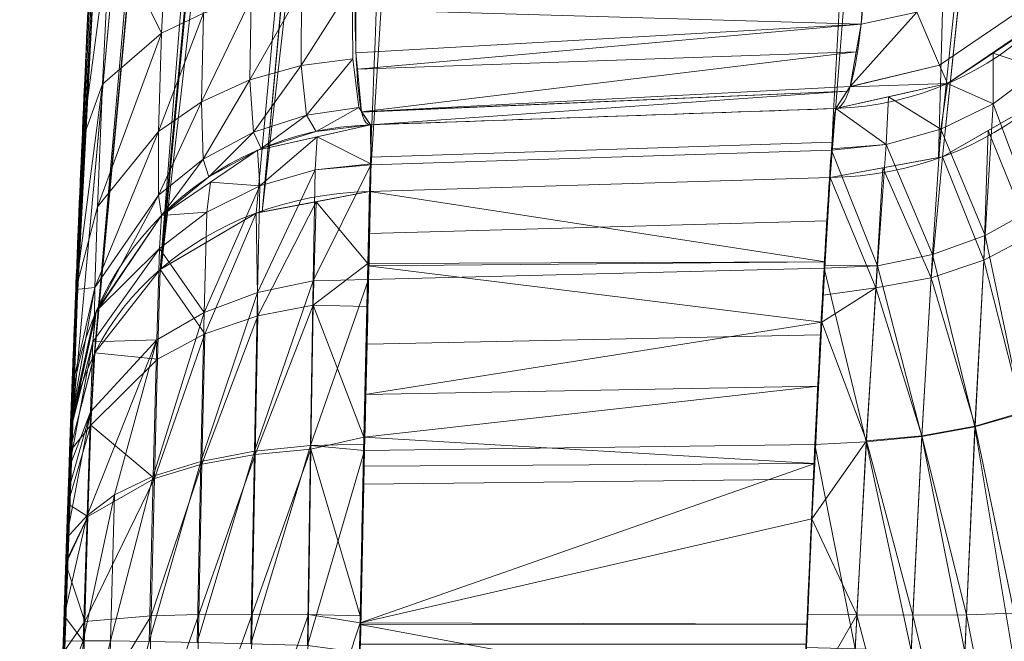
# Model space of a CAD drawing. Header units: millimetres. Extents: x -72 to 72, y -145 to 145.
# Tile 208 of 256: x -57.524 to -56.574, y 1.153 to 1.753. Entities that reach past the tile are written whole.
import ezdxf

# ---------------------------------------------------------------- set-up
doc = ezdxf.new("R2010")
doc.units = ezdxf.units.MM
doc.layers.add('1', color=7, linetype='CONTINUOUS')

msp = doc.modelspace()

# ---------------------------------------------------------------- linework, layer by layer
at = {"layer": '1', "color": 163, "linetype": 'Continuous', "lineweight": 13}
for p, q in [((-56.73657, 1.6675, 10), (-57.18573, 1.65182, 10)), ((-56.73657, 1.6675, 10), (-56.73657, 1.6675, 3.17065)), ((-57.18573, 1.65182, 3.11047), (-57.18573, 1.65182, 10)), ((-56.74205, 1.60085, -0.25591), (-57.1867, 1.58729, -0.24836)), ((-57.47506, 1.36297, 10), (-57.47506, 1.36297, 3.11047))]:
    msp.add_line(p, q, dxfattribs=at)
at = {"layer": '1', "color": 163, "linetype": 'Continuous', "lineweight": 13, "extrusion": (0, 0, -1)}
for centre, radius in [((0, 0, 144.00463), 61.01805), ((0, 0, 147), 60.91421), ((0, 0, 145), 60), ((0, 0, 146), 59.5)]:
    msp.add_circle(centre, radius, dxfattribs=at)
at = {"layer": '1', "color": 163, "linetype": 'Continuous', "lineweight": 13}
for centre, radius in [((0, 0, -145), 60.44338), ((0, 0, -146.70711), 60.20711), ((0, 0, -146), 60)]:
    msp.add_circle(centre, radius, dxfattribs=at)
at = {"layer": '1', "color": 163, "linetype": 'Continuous', "lineweight": 13, "extrusion": (0.99055, 0.034591, 0.132721)}
msp.add_arc((3.94656, 10.66041, -55.7219), 0.3, 180, 330.51751, dxfattribs=at)
at = {"layer": '1', "color": 163, "linetype": 'Continuous', "lineweight": 13}
msp.add_arc((-56.74704, 1.96732, 3.17065), 0.3, 272, 356.9165, dxfattribs=at)
at = {"layer": '1', "color": 163, "linetype": 'Continuous', "lineweight": 13, "extrusion": (6.70888e-07, -6.83697e-07, 1)}
msp.add_arc((-56.74704, 1.96733, 9.99996), 0.3, 272, 356.9165, dxfattribs=at)
at = {"layer": '1', "color": 163, "linetype": 'Continuous', "lineweight": 13, "extrusion": (0.024847, 0.487181, 0.872948)}
msp.add_arc((56.77373, 0.7034, -0.85334), 0.3, 94.54981, 180, dxfattribs=at)
at = {"layer": '1', "color": 163, "linetype": 'Continuous', "lineweight": 13, "extrusion": (0, 0, -1)}
msp.add_arc((57.17526, 1.352, -3.11047), 0.3, 2.09607, 88, dxfattribs=at)
at = {"layer": '1', "color": 163, "linetype": 'Continuous', "lineweight": 13, "extrusion": (-8.00168e-10, -2.18627e-08, -1)}
msp.add_arc((57.17526, 1.352, -10), 0.3, 2.09607, 88, dxfattribs=at)
at = {"layer": '1', "color": 163, "linetype": 'Continuous', "lineweight": 13, "extrusion": (-0.017474, -0.487032, -0.873209)}
msp.add_arc((-57.18698, 0.58361, 0.44307), 0.3, 180, 266.20527, dxfattribs=at)
at = {"layer": '1', "color": 163, "linetype": 'Continuous', "lineweight": 13}
for points, knots in [([(-57.1867, 1.58729, -0.24836), (-57.1645, 2.20587, 0.86071), (-57.12677, 2.82437, 1.96962), (-57.02011, 4.06064, 4.18614), (-56.95118, 4.67851, 5.2939), (-56.85022, 5.41502, 6.61438), (-56.8333, 5.5342, 6.82805), (-56.81579, 5.65336, 7.04169)], [0, 0, 0, 0, 0.45598, 0.45598, 0.911961, 0.911961, 1, 1, 1, 1]), ([(-56.31161, 5.63576, 6.97363), (-56.32931, 5.52698, 6.77875), (-56.34653, 5.41819, 6.58382), (-56.45807, 4.69218, 5.28305), (-56.53699, 4.07437, 4.17611), (-56.66319, 2.83811, 1.96102), (-56.71049, 2.21956, 0.85271), (-56.74205, 1.60087, -0.25588), (-56.74205, 1.60086, -0.25589), (-56.74205, 1.60085, -0.25591)], [0, 0, 0, 0, 0.081004, 0.081004, 0.540502, 0.540502, 0.999993, 0.999993, 1, 1, 1, 1]), ([(-57.47506, 1.36297, 3.11047), (-57.47506, 1.36297, 3.07728), (-57.47487, 1.36807, 3.01081), (-57.47369, 1.40011, 2.8814), (-57.47055, 1.48268, 2.73485), (-57.46447, 1.62971, 2.59644), (-57.45589, 1.81605, 2.51873), (-57.44555, 2.017, 2.50106), (-57.43446, 2.21155, 2.55397), (-57.42565, 2.35355, 2.6435), (-57.41978, 2.44401, 2.74122), (-57.41733, 2.48086, 2.79669), (-57.41624, 2.49712, 2.82561)], [0, 0, 0, 0, 0.0625, 0.125, 0.25, 0.375, 0.5, 0.625, 0.75, 0.875, 0.9375, 1, 1, 1, 1]), ([(-57.12739, 2.21535, 2.97195), (-57.12779, 2.21436, 2.97014), (-57.12862, 2.21234, 2.96656), (-57.13036, 2.20818, 2.95948), (-57.13345, 2.20055, 2.9473), (-57.13959, 2.18392, 2.92385), (-57.15126, 2.14531, 2.88089), (-57.16706, 2.07663, 2.83344), (-57.18434, 1.98007, 2.80528), (-57.19873, 1.87888, 2.81022), (-57.20122, 1.78473, 2.85041), (-57.1998, 1.70984, 2.91989), (-57.1964, 1.67009, 2.9951), (-57.19145, 1.65428, 3.06041), (-57.18788, 1.65174, 3.09382), (-57.18573, 1.65182, 3.11047)], [0, 0, 0, 0, 0.007812, 0.015625, 0.03125, 0.0625, 0.125, 0.25, 0.375, 0.5, 0.625, 0.75, 0.875, 0.9375, 1, 1, 1, 1]), ([(-56.73657, 1.6675, 3.17065), (-56.86231, 1.66311, 3.1538), (-56.98806, 1.65872, 3.13695), (-57.13778, 1.65349, 3.11689), (-57.16176, 1.65265, 3.11368), (-57.18573, 1.65182, 3.11047)], [0, 0, 0, 0, 0.839877, 0.839877, 1, 1, 1, 1]), ([(-57.48816, 0.93916, 10), (-57.48816, 0.93916, 10.11112), (-57.48567, 1.03909, 10.21047), (-57.47874, 1.26325, 10.21004), (-57.47506, 1.36297, 10.11221), (-57.47506, 1.36297, 10)], [0, 0, 0, 0, 0.5, 0.5, 1, 1, 1, 1]), ([(-57.47603, 1.33611, -0.10247), (-57.47623, 1.33063, -0.11222), (-57.47667, 1.31824, -0.13099), (-57.47776, 1.28738, -0.16368), (-57.47949, 1.23664, -0.19061), (-57.48167, 1.16923, -0.19638), (-57.4837, 1.10252, -0.18501), (-57.48554, 1.03821, -0.16363), (-57.48707, 0.98187, -0.12604), (-57.48785, 0.95123, -0.07732), (-57.48812, 0.94069, -0.03363), (-57.48816, 0.93916, -0.01118), (-57.48816, 0.93916, 0)], [0, 0, 0, 0, 0.0625, 0.125, 0.25, 0.375, 0.5, 0.625, 0.75, 0.875, 0.9375, 1, 1, 1, 1])]:
    msp.add_open_spline(points, degree=3, knots=knots, dxfattribs=at)
for points in [[(-57.10212, 5.43477, 7.18708), (-57.32537, 3.91563, 4.48517), (-57.43249, 2.54938, 2.05531), (-57.47603, 1.33611, -0.10247)], [(-56.78815, 0.61744, 10), (-56.78728, 0.61741, 10.06961), (-56.78512, 0.64534, 10.20637), (-56.78038, 0.76158, 10.38119), (-56.77398, 0.93628, 10.49765), (-56.76588, 1.14264, 10.5387), (-56.75671, 1.3485, 10.49773), (-56.74769, 1.52307, 10.38106), (-56.74034, 1.64005, 10.20641), (-56.73744, 1.66747, 10.06876), (-56.73657, 1.6675, 10)], [(-57.18573, 1.65182, 10), (-57.18499, 1.65184, 10.06671), (-57.18468, 1.62535, 10.2003), (-57.1872, 1.51194, 10.36992), (-57.1914, 1.34254, 10.48334), (-57.19575, 1.14263, 10.5233), (-57.19903, 0.94211, 10.48359), (-57.2006, 0.77223, 10.37055), (-57.20051, 0.65908, 10.20068), (-57.19946, 0.6318, 10.0677), (-57.19872, 0.63178, 10)], [(-56.74205, 1.60085, -0.25591), (-56.74584, 1.54429, -0.3572), (-56.75595, 1.36305, -0.51896), (-56.77152, 0.99984, -0.54615), (-56.78242, 0.69609, -0.34458), (-56.78664, 0.61739, -0.11582), (-56.78815, 0.61744)], [(-57.19872, 0.63178), (-57.20005, 0.63182, -0.11265), (-57.20152, 0.70857, -0.33502), (-57.19913, 1.00394, -0.53063), (-57.19208, 1.35669, -0.50389), (-57.18765, 1.53248, -0.3467), (-57.1867, 1.58729, -0.24836)]]:
    msp.add_open_spline(points, degree=3, dxfattribs=at)
for points in [[(-70.21337, 46.85711, -147), (-64.8, 0, -147), (-60.91421, 0, -147), (-55.6479, 24.77604, -147)], [(-62.3, 0, -163), (-60.36668, 44.65266, -163), (-56.89024, 41.52245, -163)], [(-56.89024, 41.52245, -163), (-52.44119, 40.07687, -163), (-55.84103, -40.98786, -163), (-62.3, 0, -163)], [(-55.53851, 9.79294, -124.36979), (-63.02555, 11.36565, -124.52), (-62.40475, 1.53541, -124.47502)], [(-55.53851, -9.79294, -124.36979), (-55.53851, 9.79294, -124.36979), (-62.40475, 1.53541, -124.47502)], [(-58.03162, -18.85562, -144.00463), (-60.68379, 6.37812, -144.00463), (-60.11226, 6.31805, -145), (-57.48507, -18.67803, -145)], [(-56.21326, 5.65026, 6.9566), (-56.63745, 1.62015, -0.26966), (-56.58303, 3.61968, 3.36141)], [(-56.63359, 1.62086, -0.27016), (-56.63745, 1.62015, -0.26966), (-56.21326, 5.65026, 6.9566)], [(-56.63359, 1.62086, -0.27016), (-56.21326, 5.65026, 6.9566), (-56.2101, 5.65073, 6.95606)], [(-56.2101, 5.65073, 6.95606), (-56.54147, 1.67411, -0.3025), (-56.63359, 1.62086, -0.27016)], [(-57.38755, 1.51278, -0.20278), (-57.00581, 5.59237, 7.09128), (-56.91829, 5.63771, 7.05882)], [(-57.29608, 1.56655, -0.2346), (-57.38755, 1.51278, -0.20278), (-56.91829, 5.63771, 7.05882)], [(-57.29013, 1.56768, -0.23535), (-57.29608, 1.56655, -0.2346), (-56.91829, 5.63771, 7.05882)], [(-56.91829, 5.63771, 7.05882), (-56.91317, 5.63849, 7.05797), (-57.29013, 1.56768, -0.23535)], [(-57.05756, 3.62152, 3.39884), (-57.29013, 1.56768, -0.23535), (-56.91317, 5.63849, 7.05797)], [(-57.38871, 1.51209, -0.20238), (-57.07081, 5.52127, 7.13627), (-57.00692, 5.5918, 7.09169)], [(-57.38755, 1.51278, -0.20278), (-57.38871, 1.51209, -0.20238), (-57.00692, 5.5918, 7.09169)], [(-57.00692, 5.5918, 7.09169), (-57.00581, 5.59237, 7.09128), (-57.38755, 1.51278, -0.20278)], [(-57.45236, 1.42864, -0.15456), (-57.07162, 5.51905, 7.13757), (-57.07081, 5.52127, 7.13627)], [(-57.45162, 1.43153, -0.15618), (-57.45236, 1.42864, -0.15456), (-57.07081, 5.52127, 7.13627)], [(-57.07081, 5.52127, 7.13627), (-57.38871, 1.51209, -0.20238), (-57.45162, 1.43153, -0.15618)], [(-57.10213, 5.43477, 7.18708), (-57.07162, 5.51905, 7.13757), (-57.45236, 1.42864, -0.15456)], [(-57.45236, 1.42864, -0.15456), (-57.47603, 1.33611, -0.10247), (-57.10213, 5.43477, 7.18708)], [(-57.23792, 3.94629, 4.53978), (-57.47603, 1.33611, -0.10247), (-57.41624, 2.49712, 2.82561)], [(-57.05756, 3.62152, 3.39884), (-57.1867, 1.58729, -0.24836), (-57.29013, 1.56768, -0.23535)], [(-56.58303, 3.61968, 3.36141), (-56.74205, 1.60085, -0.25591), (-57.1867, 1.58729, -0.24836), (-57.05756, 3.62152, 3.39884)], [(-56.63745, 1.62015, -0.26966), (-56.74205, 1.60085, -0.25591), (-56.58303, 3.61968, 3.36141)], [(-57.47603, 1.33611, -0.10247), (-57.42184, 2.41227, 2.70796), (-57.41624, 2.49712, 2.82561)], [(-57.47603, 1.33611, -0.10247), (-57.43446, 2.20898, 2.56377), (-57.42184, 2.41227, 2.70796)], [(-57.47603, 1.33611, -0.10247), (-57.44752, 1.97688, 2.51078), (-57.43446, 2.20898, 2.56377)], [(-57.45983, 1.72955, 2.55778), (-57.44752, 1.97688, 2.51078), (-57.47603, 1.33611, -0.10247)], [(-57.38724, 1.7403, 2.77219), (-57.38083, 1.86084, 2.71902), (-57.43695, 1.84068, 2.62724)], [(-57.38083, 1.86084, 2.71902), (-57.38724, 1.7403, 2.77219), (-57.34671, 1.75943, 2.8043)], [(-57.46404, 1.63665, 2.60912), (-57.44418, 1.69119, 2.69336), (-57.43695, 1.84068, 2.62724)], [(-57.43695, 1.84068, 2.62724), (-57.45567, 1.81711, 2.52914), (-57.46404, 1.63665, 2.60912)], [(-57.43695, 1.84068, 2.62724), (-57.44418, 1.69119, 2.69336), (-57.38724, 1.7403, 2.77219)], [(-56.70695, 1.834, 2.90627), (-56.71224, 1.74901, 2.96784), (-56.65853, 1.76055, 2.97213)], [(-56.58689, 1.80939, 2.97213), (-56.65853, 1.76055, 2.97213), (-56.63662, 1.70935, 3.06453), (-56.54724, 1.77029, 3.06453)], [(-57.25244, 1.70909, 2.91702), (-57.20285, 1.71548, 2.92392), (-57.20321, 1.78675, 2.85671)], [(-57.20321, 1.78675, 2.85671), (-57.25216, 1.78273, 2.84687), (-57.25244, 1.70909, 2.91702)], [(-57.30197, 1.6953, 2.90446), (-57.25244, 1.70909, 2.91702), (-57.25216, 1.78273, 2.84687)], [(-57.25216, 1.78273, 2.84687), (-57.30083, 1.77369, 2.82943), (-57.30197, 1.6953, 2.90446)], [(-56.71224, 1.74901, 2.96784), (-56.71037, 1.77911, 2.94604), (-57.19994, 1.7631, 2.88155)], [(-57.34884, 1.67387, 2.88616), (-57.30197, 1.6953, 2.90446), (-57.30083, 1.77369, 2.82943)], [(-57.30083, 1.77369, 2.82943), (-57.34671, 1.75943, 2.8043), (-57.34884, 1.67387, 2.88616)], [(-56.54724, 1.77029, 3.06453), (-56.63662, 1.70935, 3.06453), (-56.62898, 1.69152, 3.17065), (-56.53343, 1.75667, 3.17065)], [(-57.39039, 1.64532, 2.86264), (-57.34884, 1.67387, 2.88616), (-57.34671, 1.75943, 2.8043)], [(-57.34671, 1.75943, 2.8043), (-57.38724, 1.7403, 2.77219), (-57.39039, 1.64532, 2.86264)], [(-57.19994, 1.7631, 2.88155), (-57.19965, 1.72126, 2.91473), (-56.71224, 1.74901, 2.96784)], [(-56.72271, 1.68888, 3.06166), (-56.63662, 1.70935, 3.06453), (-56.65853, 1.76055, 2.97213)], [(-56.65853, 1.76055, 2.97213), (-56.71224, 1.74901, 2.96784), (-56.72271, 1.68888, 3.06166)], [(-56.71224, 1.74901, 2.96784), (-57.19965, 1.72126, 2.91473), (-57.19816, 1.70547, 2.94455)], [(-57.19816, 1.70547, 2.94455), (-56.71689, 1.7223, 3.00951), (-56.71224, 1.74901, 2.96784)], [(-56.62871, 1.69164, 3.17065), (-56.62871, 1.69164, 10), (-56.53692, 1.75319, 10), (-56.53692, 1.75319, 3.17065)], [(-56.53964, 1.70572, 10.23031), (-56.53692, 1.75319, 10), (-56.5849, 1.72102, 10)], [(-57.44912, 1.57264, 2.80467), (-57.39039, 1.64532, 2.86264), (-57.38724, 1.7403, 2.77219)], [(-57.38724, 1.7403, 2.77219), (-57.44418, 1.69119, 2.69336), (-57.44912, 1.57264, 2.80467)], [(-57.46758, 1.55383, 2.67163), (-57.45983, 1.72955, 2.55778), (-57.48816, 0.93916, 0)], [(-57.48734, 0.97124, -0.1063), (-57.48816, 0.93916, 0), (-57.45983, 1.72955, 2.55778)], [(-57.45983, 1.72955, 2.55778), (-57.48583, 1.02751, -0.15455), (-57.48734, 0.97124, -0.1063)], [(-57.45983, 1.72955, 2.55778), (-57.4825, 1.1418, -0.19097), (-57.48583, 1.02751, -0.15455)], [(-57.47976, 1.22783, -0.18824), (-57.4825, 1.1418, -0.19097), (-57.45983, 1.72955, 2.55778)], [(-57.4778, 1.28595, -0.16123), (-57.47976, 1.22783, -0.18824), (-57.45983, 1.72955, 2.55778)], [(-57.47603, 1.33611, -0.10247), (-57.4778, 1.28595, -0.16123), (-57.45983, 1.72955, 2.55778)], [(-56.71689, 1.7223, 3.00951), (-57.19816, 1.70547, 2.94455), (-57.19426, 1.66427, 3.02231)], [(-57.19426, 1.66427, 3.02231), (-56.72271, 1.68888, 3.06166), (-56.71689, 1.7223, 3.00951)], [(-56.58486, 1.67212, 10.2159), (-56.5849, 1.72102, 10), (-56.62871, 1.69164, 10)], [(-56.5849, 1.72102, 10), (-56.58486, 1.67212, 10.2159), (-56.53964, 1.70572, 10.23031)], [(-57.20285, 1.71548, 2.92392), (-57.25244, 1.70909, 2.91702), (-57.24755, 1.66115, 3.00769)], [(-57.24755, 1.66115, 3.00769), (-57.19678, 1.6685, 3.01104), (-57.20285, 1.71548, 2.92392)], [(-57.25244, 1.70909, 2.91702), (-57.30197, 1.6953, 2.90446), (-57.29858, 1.64463, 3.00125)], [(-57.29858, 1.64463, 3.00125), (-57.24755, 1.66115, 3.00769), (-57.25244, 1.70909, 2.91702)], [(-56.62898, 1.69152, 3.17065), (-56.63662, 1.70935, 3.06453), (-56.72308, 1.6883, 3.06463)], [(-56.72271, 1.68888, 3.06166), (-56.72308, 1.6883, 3.06463), (-56.63662, 1.70935, 3.06453)], [(-56.54695, 1.57044, 10.42948), (-56.53964, 1.70572, 10.23031), (-56.58486, 1.67212, 10.2159)], [(-57.30197, 1.6953, 2.90446), (-57.34884, 1.67387, 2.88616), (-57.34714, 1.61862, 2.99164)], [(-57.34714, 1.61862, 2.99164), (-57.29858, 1.64463, 3.00125), (-57.30197, 1.6953, 2.90446)], [(-56.73657, 1.6675, 3.17065), (-56.73657, 1.6675, 10), (-56.62871, 1.69164, 10), (-56.62871, 1.69164, 3.17065)], [(-56.72308, 1.6883, 3.06463), (-56.73657, 1.6675, 3.17065), (-56.62898, 1.69152, 3.17065)], [(-56.63531, 1.64761, 10.20507), (-56.62871, 1.69164, 10), (-56.68592, 1.67883, 10)], [(-56.62871, 1.69164, 10), (-56.63531, 1.64761, 10.20507), (-56.58486, 1.67212, 10.2159)], [(-57.47011, 1.49271, 2.74269), (-57.44912, 1.57264, 2.80467), (-57.44418, 1.69119, 2.69336)], [(-57.44418, 1.69119, 2.69336), (-57.46404, 1.63665, 2.60912), (-57.47011, 1.49271, 2.74269)], [(-57.19426, 1.66427, 3.02231), (-56.72577, 1.68415, 3.08576), (-56.72271, 1.68888, 3.06166)], [(-56.72577, 1.68415, 3.08576), (-57.19426, 1.66427, 3.02231), (-57.19424, 1.66413, 3.02259)], [(-56.72577, 1.68415, 3.08576), (-57.19424, 1.66413, 3.02259), (-57.18573, 1.65182, 3.11047)], [(-57.18573, 1.65182, 3.11047), (-56.73657, 1.6675, 3.17065), (-56.72577, 1.68415, 3.08576)], [(-57.34884, 1.67387, 2.88616), (-57.39039, 1.64532, 2.86264), (-57.39037, 1.58375, 2.97913)], [(-57.39037, 1.58375, 2.97913), (-57.34714, 1.61862, 2.99164), (-57.34884, 1.67387, 2.88616)], [(-56.68794, 1.63277, 10.19812), (-56.68592, 1.67883, 10), (-56.73657, 1.6675, 10)], [(-56.68592, 1.67883, 10), (-56.68794, 1.63277, 10.19812), (-56.63531, 1.64761, 10.20507)], [(-56.58964, 1.64626, -0.28559), (-56.54147, 1.67411, -0.3025), (-56.54829, 1.54497, -0.46054)], [(-57.19678, 1.6685, 3.01104), (-57.24755, 1.66115, 3.00769), (-57.23801, 1.64536, 3.11047)], [(-57.23801, 1.64536, 3.11047), (-57.18573, 1.65182, 3.11047), (-57.19678, 1.6685, 3.01104)], [(-57.18529, 1.62045, 10.15788), (-56.74002, 1.63505, 10.16267), (-56.73657, 1.6675, 10), (-57.18573, 1.65182, 10)], [(-56.73657, 1.6675, 10), (-56.73657, 1.6675, 3.17065), (-57.18573, 1.65182, 3.11047), (-57.18573, 1.65182, 10)], [(-56.73657, 1.6675, 10), (-56.74072, 1.62857, 10.19516), (-56.68794, 1.63277, 10.19812)], [(-56.59239, 1.54497, 10.40253), (-56.58486, 1.67212, 10.2159), (-56.63531, 1.64761, 10.20507)], [(-56.58486, 1.67212, 10.2159), (-56.59239, 1.54497, 10.40253), (-56.54695, 1.57044, 10.42948)], [(-57.24755, 1.66115, 3.00769), (-57.29858, 1.64463, 3.00125), (-57.29101, 1.62877, 3.11047)], [(-57.29101, 1.62877, 3.11047), (-57.23801, 1.64536, 3.11047), (-57.24755, 1.66115, 3.00769)], [(-57.45171, 1.4948, 2.94806), (-57.39037, 1.58375, 2.97913), (-57.39039, 1.64532, 2.86264)], [(-57.39039, 1.64532, 2.86264), (-57.44912, 1.57264, 2.80467), (-57.45171, 1.4948, 2.94806)], [(-57.29858, 1.64463, 3.00125), (-57.34714, 1.61862, 2.99164), (-57.34179, 1.60153, 3.11047)], [(-57.34179, 1.60153, 3.11047), (-57.29101, 1.62877, 3.11047), (-57.29858, 1.64463, 3.00125)], [(-57.29477, 1.62717, 3.11047), (-57.29477, 1.62717, 10), (-57.18573, 1.65182, 10), (-57.18573, 1.65182, 3.11047)], [(-57.1852, 1.61425, 10.1891), (-57.18573, 1.65182, 10), (-57.23725, 1.64017, 10)], [(-56.64324, 1.52663, 10.38253), (-56.63531, 1.64761, 10.20507), (-56.68794, 1.63277, 10.19812)], [(-56.63531, 1.64761, 10.20507), (-56.64324, 1.52663, 10.38253), (-56.59239, 1.54497, 10.40253)], [(-56.63359, 1.62086, -0.27016), (-56.58964, 1.64626, -0.28559), (-56.59379, 1.52118, -0.43159)], [(-56.54829, 1.54497, -0.46054), (-56.59379, 1.52118, -0.43159), (-56.58964, 1.64626, -0.28559)], [(-57.23725, 1.64017, 10), (-57.29477, 1.62717, 10), (-57.29255, 1.59286, 10.17883)], [(-57.29255, 1.59286, 10.17883), (-57.23907, 1.60826, 10.18586), (-57.23725, 1.64017, 10)], [(-57.23725, 1.64017, 10), (-57.23907, 1.60826, 10.18586), (-57.1852, 1.61425, 10.1891)], [(-56.74084, 1.62738, 10.20114), (-56.74002, 1.63505, 10.16267), (-57.18529, 1.62045, 10.15788), (-57.18518, 1.61304, 10.19521)], [(-57.38721, 1.56431, 3.11047), (-57.38721, 1.56431, 10), (-57.29477, 1.62717, 10), (-57.29477, 1.62717, 3.11047)], [(-57.29255, 1.59286, 10.17883), (-57.29477, 1.62717, 10), (-57.33992, 1.59647, 10)], [(-57.18518, 1.61304, 10.19521), (-57.18656, 1.5468, 10.29439), (-56.74512, 1.55905, 10.30327), (-56.74084, 1.62738, 10.20114)], [(-56.74084, 1.62738, 10.20114), (-56.7478, 1.51618, 10.36735), (-56.69632, 1.51581, 10.36998)], [(-56.69632, 1.51581, 10.36998), (-56.68794, 1.63277, 10.19812), (-56.74084, 1.62738, 10.20114)], [(-56.68794, 1.63277, 10.19812), (-56.74072, 1.62857, 10.19516), (-56.74084, 1.62738, 10.20114)], [(-56.68794, 1.63277, 10.19812), (-56.69632, 1.51581, 10.36998), (-56.64324, 1.52663, 10.38253)], [(-57.34714, 1.61862, 2.99164), (-57.39037, 1.58375, 2.97913), (-57.38721, 1.56431, 3.11047)], [(-57.38721, 1.56431, 3.11047), (-57.34179, 1.60153, 3.11047), (-57.34714, 1.61862, 2.99164)], [(-56.69116, 1.61024, -0.2626), (-56.63359, 1.62086, -0.27016), (-56.6447, 1.50418, -0.40999)], [(-56.59379, 1.52118, -0.43159), (-56.6447, 1.50418, -0.40999), (-56.63359, 1.62086, -0.27016)], [(-57.23907, 1.60826, 10.18586), (-57.29255, 1.59286, 10.17883), (-57.29467, 1.4899, 10.33548)], [(-57.29467, 1.4899, 10.33548), (-57.24093, 1.5012, 10.34834), (-57.23907, 1.60826, 10.18586)], [(-57.18518, 1.61304, 10.19521), (-57.23907, 1.60826, 10.18586), (-57.24093, 1.5012, 10.34834)], [(-57.24093, 1.5012, 10.34834), (-57.18748, 1.50261, 10.36055), (-57.18518, 1.61304, 10.19521)], [(-57.18518, 1.61304, 10.19521), (-57.1852, 1.61425, 10.1891), (-57.23907, 1.60826, 10.18586)], [(-56.74205, 1.60085, -0.25591), (-56.69116, 1.61024, -0.2626), (-56.69784, 1.49434, -0.39632)], [(-56.6447, 1.50418, -0.40999), (-56.69784, 1.49434, -0.39632), (-56.69116, 1.61024, -0.2626)], [(-57.34371, 1.5674, 10.16785), (-57.33992, 1.59647, 10), (-57.38721, 1.56431, 10)], [(-57.33992, 1.59647, 10), (-57.34371, 1.5674, 10.16785), (-57.29255, 1.59286, 10.17883)], [(-57.1867, 1.58729, -0.24836), (-56.74205, 1.60085, -0.25591), (-56.74684, 1.51938, -0.34986)], [(-56.69784, 1.49434, -0.39632), (-56.74873, 1.48727, -0.38688), (-56.74205, 1.60085, -0.25591)], [(-57.29255, 1.59286, 10.17883), (-57.34371, 1.5674, 10.16785), (-57.34606, 1.4707, 10.31508)], [(-57.34606, 1.4707, 10.31508), (-57.29467, 1.4899, 10.33548), (-57.29255, 1.59286, 10.17883)], [(-57.23796, 1.57757, -0.24191), (-57.1867, 1.58729, -0.24836), (-57.18812, 1.51787, -0.34434)], [(-56.74684, 1.51938, -0.34986), (-57.18812, 1.51787, -0.34434), (-57.1867, 1.58729, -0.24836)], [(-57.45184, 1.46821, 3.11047), (-57.38721, 1.56431, 3.11047), (-57.39037, 1.58375, 2.97913)], [(-57.39037, 1.58375, 2.97913), (-57.45171, 1.4948, 2.94806), (-57.45184, 1.46821, 3.11047)], [(-57.29429, 1.46737, -0.36092), (-57.29608, 1.56655, -0.2346), (-57.23796, 1.57757, -0.24191)], [(-57.23796, 1.57757, -0.24191), (-57.24088, 1.47753, -0.37446), (-57.29429, 1.46737, -0.36092)], [(-57.18812, 1.51787, -0.34434), (-57.24088, 1.47753, -0.37446), (-57.23796, 1.57757, -0.24191)], [(-57.45171, 1.4948, 2.94806), (-57.44912, 1.57264, 2.80467), (-57.47011, 1.49271, 2.74269)], [(-56.55658, 1.37351, 10.56521), (-56.54695, 1.57044, 10.42948), (-56.59239, 1.54497, 10.40253)], [(-57.45023, 1.47197, 3.11047), (-57.45023, 1.47197, 10), (-57.38721, 1.56431, 10), (-57.38721, 1.56431, 3.11047)], [(-57.38934, 1.5325, 10.15321), (-57.38721, 1.56431, 10), (-57.45023, 1.47197, 10)], [(-57.34606, 1.4707, 10.31508), (-57.34371, 1.5674, 10.16785), (-57.38934, 1.5325, 10.15321)], [(-57.38721, 1.56431, 10), (-57.38934, 1.5325, 10.15321), (-57.34371, 1.5674, 10.16785)], [(-57.38871, 1.51209, -0.20238), (-57.29608, 1.56655, -0.2346), (-57.34542, 1.44995, -0.33933)], [(-57.29608, 1.56655, -0.2346), (-57.29429, 1.46737, -0.36092), (-57.34542, 1.44995, -0.33933)], [(-56.74797, 1.51347, 10.3714), (-56.74512, 1.55905, 10.30327), (-57.18656, 1.5468, 10.29439), (-57.18748, 1.50261, 10.36055)], [(-57.48816, 0.93916, 0), (-57.47326, 1.4111, 2.87356), (-57.46758, 1.55383, 2.67163)], [(-56.60232, 1.3601, 10.52961), (-56.59239, 1.54497, 10.40253), (-56.64324, 1.52663, 10.38253)], [(-56.59239, 1.54497, 10.40253), (-56.60232, 1.3601, 10.52961), (-56.55658, 1.37351, 10.56521)], [(-56.59379, 1.52118, -0.43159), (-56.54829, 1.54497, -0.46054), (-56.55641, 1.37429, -0.56609)], [(-62.40475, 1.53541, -124.47502), (-63.04598, -11.36613, -124.52167), (-55.53851, -9.79294, -124.36979)], [(-57.39181, 1.44407, 10.28768), (-57.38934, 1.5325, 10.15321), (-57.45364, 1.44238, 10.11633)], [(-57.45023, 1.47197, 10), (-57.45364, 1.44238, 10.11633), (-57.38934, 1.5325, 10.15321)], [(-57.38934, 1.5325, 10.15321), (-57.39181, 1.44407, 10.28768), (-57.34606, 1.4707, 10.31508)], [(-56.65364, 1.3508, 10.50339), (-56.64324, 1.52663, 10.38253), (-56.69632, 1.51581, 10.36998)], [(-56.64324, 1.52663, 10.38253), (-56.65364, 1.3508, 10.50339), (-56.60232, 1.3601, 10.52961)], [(-56.6447, 1.50418, -0.40999), (-56.59379, 1.52118, -0.43159), (-56.60215, 1.36091, -0.53039)], [(-56.55641, 1.37429, -0.56609), (-56.60215, 1.36091, -0.53039), (-56.59379, 1.52118, -0.43159)], [(-57.45162, 1.43153, -0.15618), (-57.38871, 1.51209, -0.20238), (-57.39107, 1.42566, -0.31027)], [(-57.34542, 1.44995, -0.33933), (-57.39107, 1.42566, -0.31027), (-57.38871, 1.51209, -0.20238)], [(-57.18812, 1.51787, -0.34434), (-57.18907, 1.47649, -0.37425), (-57.24088, 1.47753, -0.37446)], [(-57.19102, 1.39143, -0.43571), (-57.18817, 1.51572, -0.3459), (-56.75026, 1.46117, -0.41697)], [(-57.18748, 1.50261, 10.36055), (-57.18898, 1.44001, 10.40243), (-56.75129, 1.44897, 10.41447), (-56.74797, 1.51347, 10.3714)], [(-57.18817, 1.51572, -0.3459), (-56.74684, 1.51938, -0.34986), (-56.75026, 1.46117, -0.41697)], [(-56.74684, 1.51938, -0.34986), (-57.18817, 1.51572, -0.3459), (-57.18812, 1.51787, -0.34434)], [(-56.74797, 1.51347, 10.3714), (-56.75673, 1.34326, 10.48507), (-56.70727, 1.34579, 10.48721)], [(-56.69632, 1.51581, 10.36998), (-56.7478, 1.51618, 10.36735), (-56.74797, 1.51347, 10.3714)], [(-56.70727, 1.34579, 10.48721), (-56.69632, 1.51581, 10.36998), (-56.74797, 1.51347, 10.3714)], [(-56.69632, 1.51581, 10.36998), (-56.70727, 1.34579, 10.48721), (-56.65364, 1.3508, 10.50339)], [(-57.24355, 1.3421, 10.46008), (-57.19129, 1.34342, 10.46704), (-57.18748, 1.50261, 10.36055)], [(-57.18748, 1.50261, 10.36055), (-57.24093, 1.5012, 10.34834), (-57.24355, 1.3421, 10.46008)], [(-56.69784, 1.49434, -0.39632), (-56.6447, 1.50418, -0.40999), (-56.65347, 1.35163, -0.50401)], [(-56.60215, 1.36091, -0.53039), (-56.65347, 1.35163, -0.50401), (-56.6447, 1.50418, -0.40999)], [(-57.47506, 1.36297, 3.11047), (-57.45184, 1.46821, 3.11047), (-57.45171, 1.4948, 2.94806)], [(-57.45171, 1.4948, 2.94806), (-57.47381, 1.39743, 2.91481), (-57.47506, 1.36297, 3.11047)], [(-57.47011, 1.49271, 2.74269), (-57.47381, 1.39743, 2.91481), (-57.45171, 1.4948, 2.94806)], [(-57.24093, 1.5012, 10.34834), (-57.29467, 1.4899, 10.33548), (-57.29765, 1.3367, 10.44356)], [(-57.29765, 1.3367, 10.44356), (-57.24355, 1.3421, 10.46008), (-57.24093, 1.5012, 10.34834)], [(-56.75026, 1.46117, -0.41697), (-56.69784, 1.49434, -0.39632), (-56.70708, 1.34662, -0.48762)], [(-56.75026, 1.46117, -0.41697), (-56.74873, 1.48727, -0.38688), (-56.69784, 1.49434, -0.39632)], [(-56.65347, 1.35163, -0.50401), (-56.70708, 1.34662, -0.48762), (-56.69784, 1.49434, -0.39632)], [(-57.29467, 1.4899, 10.33548), (-57.34606, 1.4707, 10.31508), (-57.34935, 1.32678, 10.41687)], [(-57.34935, 1.32678, 10.41687), (-57.29765, 1.3367, 10.44356), (-57.29467, 1.4899, 10.33548)], [(-57.24088, 1.47753, -0.37446), (-57.24315, 1.33868, -0.46213), (-57.29686, 1.33355, -0.44576)], [(-57.29686, 1.33355, -0.44576), (-57.29429, 1.46737, -0.36092), (-57.24088, 1.47753, -0.37446)], [(-57.19196, 1.35018, -0.46552), (-57.24315, 1.33868, -0.46213), (-57.24088, 1.47753, -0.37446)], [(-57.24088, 1.47753, -0.37446), (-57.18907, 1.47649, -0.37425), (-57.19196, 1.35018, -0.46552)], [(-57.45168, 1.46562, 10), (-57.47506, 1.36297, 10), (-57.47529, 1.35666, 10.04878)], [(-57.47529, 1.35666, 10.04878), (-57.45364, 1.44238, 10.11633), (-57.45168, 1.46562, 10)], [(-57.47506, 1.36297, 3.11047), (-57.47506, 1.36297, 10), (-57.45023, 1.47197, 10), (-57.45023, 1.47197, 3.11047)], [(-57.45023, 1.47197, 10), (-57.45168, 1.46562, 10), (-57.45364, 1.44238, 10.11633)], [(-57.34606, 1.4707, 10.31508), (-57.39181, 1.44407, 10.28768), (-57.3953, 1.31255, 10.38074)], [(-57.3953, 1.31255, 10.38074), (-57.34935, 1.32678, 10.41687), (-57.34606, 1.4707, 10.31508)], [(-57.29429, 1.46737, -0.36092), (-57.29686, 1.33355, -0.44576), (-57.34827, 1.32407, -0.41931)], [(-57.34827, 1.32407, -0.41931), (-57.34542, 1.44995, -0.33933), (-57.29429, 1.46737, -0.36092)], [(-56.75026, 1.46117, -0.41697), (-56.7533, 1.39954, -0.44681), (-57.19102, 1.39143, -0.43571)], [(-56.70708, 1.34662, -0.48762), (-56.75963, 1.2713, -0.50888), (-56.75026, 1.46117, -0.41697)], [(-57.34542, 1.44995, -0.33933), (-57.34827, 1.32407, -0.41931), (-57.39407, 1.31041, -0.38347)], [(-57.39407, 1.31041, -0.38347), (-57.39107, 1.42566, -0.31027), (-57.34542, 1.44995, -0.33933)], [(-56.75673, 1.34326, 10.48507), (-56.75129, 1.44897, 10.41447), (-57.18898, 1.44001, 10.40243), (-57.19143, 1.33743, 10.47105)], [(-57.45364, 1.44238, 10.11633), (-57.47529, 1.35666, 10.04878), (-57.47658, 1.32076, 10.12234)], [(-57.47658, 1.32076, 10.12234), (-57.45595, 1.37465, 10.21829), (-57.45364, 1.44238, 10.11633)], [(-57.39181, 1.44407, 10.28768), (-57.45595, 1.37465, 10.21829), (-57.45919, 1.27449, 10.28866)], [(-57.45919, 1.27449, 10.28866), (-57.43255, 1.29473, 10.33708), (-57.39181, 1.44407, 10.28768)], [(-57.45364, 1.44238, 10.11633), (-57.45595, 1.37465, 10.21829), (-57.39181, 1.44407, 10.28768)], [(-57.43255, 1.29473, 10.33708), (-57.3953, 1.31255, 10.38074), (-57.39181, 1.44407, 10.28768)], [(-57.47603, 1.33611, -0.10247), (-57.45251, 1.42807, -0.15423), (-57.45545, 1.362, -0.23633)], [(-57.39107, 1.42566, -0.31027), (-57.45545, 1.362, -0.23633), (-57.45162, 1.43153, -0.15618)], [(-57.45545, 1.362, -0.23633), (-57.45251, 1.42807, -0.15423), (-57.45162, 1.43153, -0.15618)], [(-57.45545, 1.362, -0.23633), (-57.39107, 1.42566, -0.31027), (-57.39407, 1.31041, -0.38347)], [(-57.47506, 1.36297, 3.11047), (-57.47326, 1.4111, 2.87356), (-57.48816, 0.93916, 0)], [(-56.7533, 1.39954, -0.44681), (-56.75698, 1.32493, -0.48292), (-57.19196, 1.35018, -0.46552)], [(-57.19196, 1.35018, -0.46552), (-57.19102, 1.39143, -0.43571), (-56.7533, 1.39954, -0.44681)], [(-57.45595, 1.37465, 10.21829), (-57.47737, 1.29771, 10.14269), (-57.47892, 1.25266, 10.18247)], [(-57.47892, 1.25266, 10.18247), (-57.45919, 1.27449, 10.28866), (-57.45595, 1.37465, 10.21829)], [(-57.47658, 1.32076, 10.12234), (-57.47737, 1.29771, 10.14269), (-57.45595, 1.37465, 10.21829)], [(-56.56621, 1.14202, 10.61624), (-56.55658, 1.37351, 10.56521), (-56.60232, 1.3601, 10.52961)], [(-56.60215, 1.36091, -0.53039), (-56.55641, 1.37429, -0.56609), (-56.56461, 1.18026, -0.61315)], [(-57.47506, 1.36297, 3.11047), (-57.48816, 0.93916, 0), (-57.48222, 1.1509, 10)], [(-57.48222, 1.1509, 10), (-57.47506, 1.36297, 10), (-57.47506, 1.36297, 3.11047)], [(-57.47529, 1.35666, 10.04878), (-57.47506, 1.36297, 10), (-57.48222, 1.1509, 10)], [(-57.45545, 1.362, -0.23633), (-57.4778, 1.28595, -0.16123), (-57.47603, 1.33611, -0.10247)], [(-57.4778, 1.28595, -0.16123), (-57.45545, 1.362, -0.23633), (-57.45827, 1.27373, -0.29188)], [(-57.39407, 1.31041, -0.38347), (-57.45827, 1.27373, -0.29188), (-57.45545, 1.362, -0.23633)], [(-56.61222, 1.14306, 10.5773), (-56.60232, 1.3601, 10.52961), (-56.65364, 1.3508, 10.50339)], [(-56.65347, 1.35163, -0.50401), (-56.60215, 1.36091, -0.53039), (-56.61058, 1.17885, -0.57439)], [(-56.60232, 1.3601, 10.52961), (-56.61222, 1.14306, 10.5773), (-56.56621, 1.14202, 10.61624)], [(-56.56461, 1.18026, -0.61315), (-56.61058, 1.17885, -0.57439), (-56.60215, 1.36091, -0.53039)], [(-57.47893, 1.25266, 10.18247), (-57.47658, 1.32076, 10.12234), (-57.47529, 1.35666, 10.04878), (-57.48222, 1.1509, 10)], [(-57.24315, 1.33868, -0.46213), (-57.19196, 1.35018, -0.46552), (-57.19555, 1.17776, -0.50738)], [(-56.75698, 1.32493, -0.48292), (-57.19254, 1.32229, -0.47229), (-57.19196, 1.35018, -0.46552)], [(-56.66397, 1.14439, 10.54881), (-56.65364, 1.3508, 10.50339), (-56.70727, 1.34579, 10.48721)], [(-56.70708, 1.34662, -0.48762), (-56.65347, 1.35163, -0.50401), (-56.66226, 1.17834, -0.54599)], [(-56.65364, 1.3508, 10.50339), (-56.66397, 1.14439, 10.54881), (-56.61222, 1.14306, 10.5773)], [(-56.61058, 1.17885, -0.57439), (-56.66226, 1.17834, -0.54599), (-56.65347, 1.35163, -0.50401)], [(-57.24355, 1.3421, 10.46008), (-57.29765, 1.3367, 10.44356), (-57.30099, 1.1506, 10.48572)], [(-57.30099, 1.1506, 10.48572), (-57.24648, 1.1491, 10.50329), (-57.24355, 1.3421, 10.46008)], [(-57.19143, 1.33743, 10.47105), (-57.24355, 1.3421, 10.46008), (-57.24648, 1.1491, 10.50329)], [(-57.19143, 1.33743, 10.47105), (-57.19129, 1.34342, 10.46704), (-57.24355, 1.3421, 10.46008)], [(-57.19143, 1.33743, 10.47105), (-57.19212, 1.30485, 10.47757), (-56.75824, 1.3097, 10.49175), (-56.75673, 1.34326, 10.48507)], [(-56.75673, 1.34326, 10.48507), (-56.7655, 1.14713, 10.52412), (-56.71808, 1.14592, 10.5315)], [(-56.75963, 1.2713, -0.50888), (-56.70708, 1.34662, -0.48762), (-56.71629, 1.17871, -0.52866)], [(-56.71808, 1.14592, 10.5315), (-56.70727, 1.34579, 10.48721), (-56.75673, 1.34326, 10.48507)], [(-56.70727, 1.34579, 10.48721), (-56.71808, 1.14592, 10.5315), (-56.66397, 1.14439, 10.54881)], [(-56.66226, 1.17834, -0.54599), (-56.71629, 1.17871, -0.52866), (-56.70708, 1.34662, -0.48762)], [(-57.29765, 1.3367, 10.44356), (-57.34935, 1.32678, 10.41687), (-57.35305, 1.1519, 10.45682)], [(-57.35305, 1.1519, 10.45682), (-57.30099, 1.1506, 10.48572), (-57.29765, 1.3367, 10.44356)], [(-57.29686, 1.33355, -0.44576), (-57.29969, 1.17951, -0.48411), (-57.35138, 1.17905, -0.45566)], [(-57.35138, 1.17905, -0.45566), (-57.34827, 1.32407, -0.41931), (-57.29686, 1.33355, -0.44576)], [(-57.24315, 1.33868, -0.46213), (-57.24563, 1.17908, -0.50146), (-57.29969, 1.17951, -0.48411)], [(-57.29969, 1.17951, -0.48411), (-57.29686, 1.33355, -0.44576), (-57.24315, 1.33868, -0.46213)], [(-57.24648, 1.1491, 10.50329), (-57.19557, 1.14253, 10.51002), (-57.19143, 1.33743, 10.47105)], [(-57.19555, 1.17776, -0.50738), (-57.24563, 1.17908, -0.50146), (-57.24315, 1.33868, -0.46213)], [(-57.34935, 1.32678, 10.41687), (-57.3953, 1.31255, 10.38074), (-57.3992, 1.1529, 10.41734)], [(-57.3992, 1.1529, 10.41734), (-57.35305, 1.1519, 10.45682), (-57.34935, 1.32678, 10.41687)], [(-57.34827, 1.32407, -0.41931), (-57.35138, 1.17905, -0.45566), (-57.39735, 1.17765, -0.41682)], [(-57.39735, 1.17765, -0.41682), (-57.39407, 1.31041, -0.38347), (-57.34827, 1.32407, -0.41931)], [(-57.19569, 1.17104, -0.50901), (-56.75698, 1.32493, -0.48292), (-56.75963, 1.2713, -0.50888)], [(-57.19569, 1.17104, -0.50901), (-57.19254, 1.32229, -0.47229), (-56.75698, 1.32493, -0.48292)], [(-57.3953, 1.31255, 10.38074), (-57.43255, 1.29473, 10.33708), (-57.43644, 1.15354, 10.3694)], [(-57.43644, 1.15354, 10.3694), (-57.3992, 1.1529, 10.41734), (-57.3953, 1.31255, 10.38074)], [(-57.39407, 1.31041, -0.38347), (-57.39735, 1.17765, -0.41682), (-57.46135, 1.17236, -0.31709)], [(-57.46135, 1.17236, -0.31709), (-57.45827, 1.27373, -0.29188), (-57.39407, 1.31041, -0.38347)], [(-57.19541, 1.15028, 10.50847), (-56.76535, 1.15054, 10.52344), (-56.75824, 1.3097, 10.49175), (-57.19212, 1.30485, 10.47757)], [(-57.43255, 1.29473, 10.33708), (-57.45919, 1.27449, 10.28866), (-57.46283, 1.15378, 10.31613)], [(-57.46283, 1.15378, 10.31613), (-57.43644, 1.15354, 10.3694), (-57.43255, 1.29473, 10.33708)], [(-57.45827, 1.27373, -0.29188), (-57.47969, 1.22986, -0.18729), (-57.4778, 1.28595, -0.16123)], [(-57.45919, 1.27449, 10.28866), (-57.47892, 1.25266, 10.18247), (-57.48137, 1.17777, 10.20837)], [(-57.48137, 1.17777, 10.20837), (-57.46283, 1.15378, 10.31613), (-57.45919, 1.27449, 10.28866)], [(-57.47976, 1.22783, -0.18824), (-57.45827, 1.27373, -0.29188), (-57.46135, 1.17236, -0.31709)], [(-57.47976, 1.22783, -0.18824), (-57.47969, 1.22986, -0.18729), (-57.45827, 1.27373, -0.29188)], [(-57.19569, 1.17104, -0.50901), (-56.75963, 1.2713, -0.50888), (-56.76404, 1.16974, -0.51638)], [(-56.71629, 1.17871, -0.52866), (-56.76363, 1.17917, -0.51568), (-56.75963, 1.2713, -0.50888)], [(-57.48222, 1.1509, 10), (-57.48138, 1.17777, 10.20837), (-57.47893, 1.25266, 10.18247)], [(-57.46135, 1.17236, -0.31709), (-57.4825, 1.1418, -0.19097), (-57.47976, 1.22783, -0.18824)], [(-57.35138, 1.17905, -0.45566), (-57.35439, 1.02734, -0.44264), (-57.40052, 1.03886, -0.40503)], [(-57.40052, 1.03886, -0.40503), (-57.39735, 1.17765, -0.41682), (-57.35138, 1.17905, -0.45566)], [(-57.29969, 1.17951, -0.48411), (-57.30241, 1.01842, -0.47), (-57.35439, 1.02734, -0.44264)], [(-57.35439, 1.02734, -0.44264), (-57.35138, 1.17905, -0.45566), (-57.29969, 1.17951, -0.48411)], [(-57.30241, 1.01842, -0.47), (-57.29969, 1.17951, -0.48411), (-57.24563, 1.17908, -0.50146)], [(-57.24563, 1.17908, -0.50146), (-57.24804, 1.01237, -0.48645), (-57.30241, 1.01842, -0.47)], [(-57.24804, 1.01237, -0.48645), (-57.24563, 1.17908, -0.50146), (-57.19569, 1.17104, -0.50901)], [(-57.24563, 1.17908, -0.50146), (-57.19555, 1.17776, -0.50738), (-57.19569, 1.17104, -0.50901)], [(-56.76752, 1.08954, -0.5223), (-56.76363, 1.17917, -0.51568), (-56.71629, 1.17871, -0.52866)], [(-56.71629, 1.17871, -0.52866), (-56.72405, 1.00686, -0.51398), (-56.76752, 1.08954, -0.5223)], [(-56.66971, 1.00116, -0.53051), (-56.72405, 1.00686, -0.51398), (-56.71629, 1.17871, -0.52866)], [(-56.71629, 1.17871, -0.52866), (-56.66226, 1.17834, -0.54599), (-56.66971, 1.00116, -0.53051)], [(-56.61777, 0.99268, -0.55796), (-56.66971, 1.00116, -0.53051), (-56.66226, 1.17834, -0.54599)], [(-56.66226, 1.17834, -0.54599), (-56.61058, 1.17885, -0.57439), (-56.61777, 0.99268, -0.55796)], [(-56.57164, 0.98168, -0.59566), (-56.61777, 0.99268, -0.55796), (-56.61058, 1.17885, -0.57439)], [(-56.61058, 1.17885, -0.57439), (-56.56461, 1.18026, -0.61315), (-56.57164, 0.98168, -0.59566)], [(-57.48378, 1.09911, 10.20319), (-57.48138, 1.17777, 10.20837), (-57.48222, 1.1509, 10)], [(-57.4825, 1.1418, -0.19097), (-57.46135, 1.17236, -0.31709), (-57.46431, 1.06694, -0.30804)], [(-57.48137, 1.17777, 10.20837), (-57.48212, 1.15347, 10.20677), (-57.46283, 1.15378, 10.31613)], [(-57.39735, 1.17765, -0.41682), (-57.40052, 1.03886, -0.40503), (-57.46431, 1.06694, -0.30804)], [(-57.46431, 1.06694, -0.30804), (-57.46135, 1.17236, -0.31709), (-57.39735, 1.17765, -0.41682)], [(-57.19569, 1.17104, -0.50901), (-57.19896, 0.96943, -0.47993), (-57.24804, 1.01237, -0.48645)], [(-57.19823, 1.01453, -0.48644), (-57.19571, 1.16954, -0.50879), (-56.76752, 1.08954, -0.5223)], [(-56.76404, 1.16974, -0.51638), (-57.19571, 1.16954, -0.50879), (-57.19569, 1.17104, -0.50901)], [(-57.19571, 1.16954, -0.50879), (-56.76404, 1.16974, -0.51638), (-56.76752, 1.08954, -0.5223)], [(-57.46283, 1.15378, 10.31613), (-57.48212, 1.15347, 10.20677), (-57.48378, 1.09911, 10.20319)], [(-57.48378, 1.09911, 10.20319), (-57.46616, 1.03178, 10.29261), (-57.46283, 1.15378, 10.31613)], [(-57.43644, 1.15354, 10.3694), (-57.46283, 1.15378, 10.31613), (-57.46616, 1.03178, 10.29261)], [(-57.46616, 1.03178, 10.29261), (-57.44, 1.01062, 10.34211), (-57.43644, 1.15354, 10.3694)], [(-57.3992, 1.1529, 10.41734), (-57.43644, 1.15354, 10.3694), (-57.44, 1.01062, 10.34211)]]:
    msp.add_3dface(points, dxfattribs=at)

doc.saveas('drawing.dxf')
